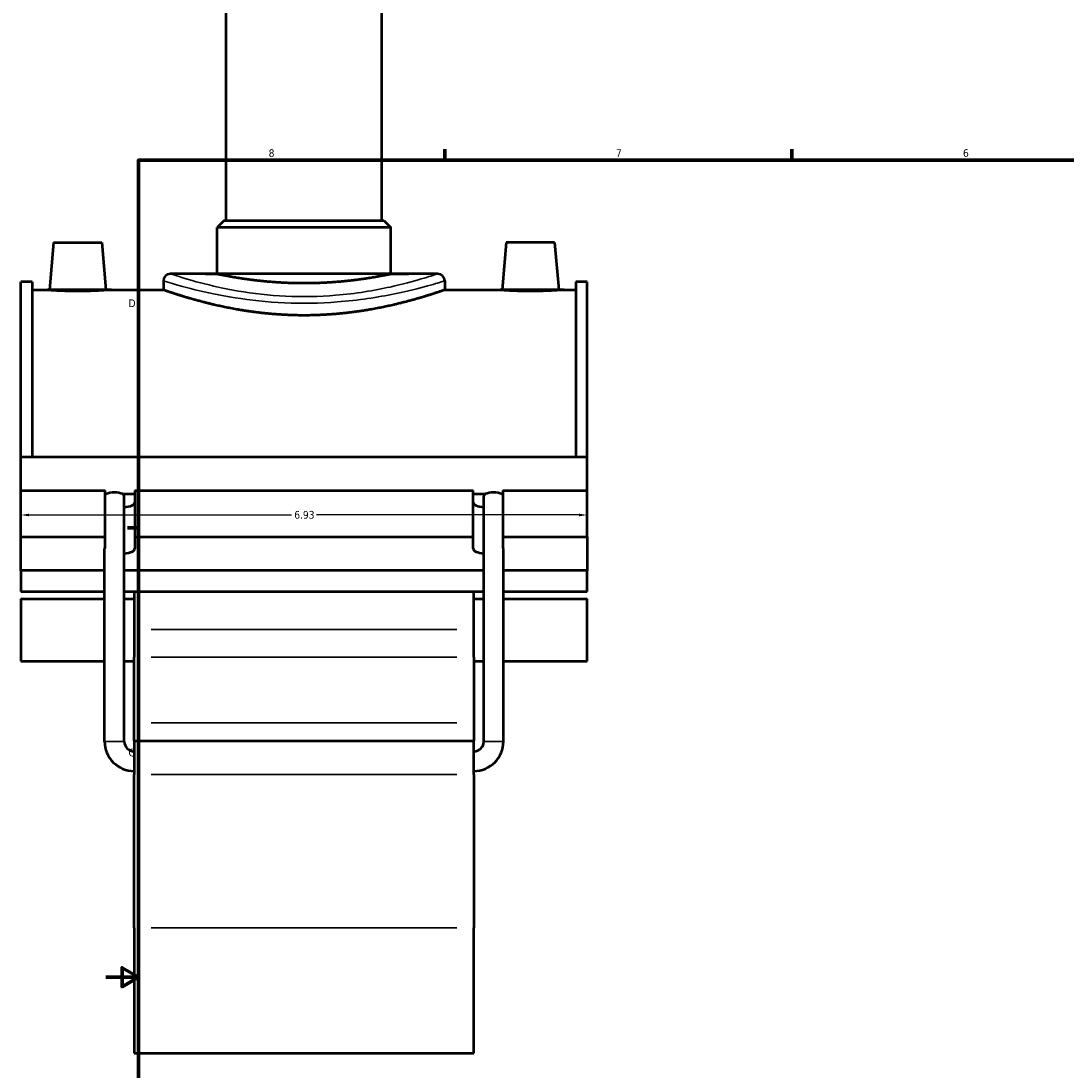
# Model space of a CAD drawing. Header units: inches. Extents: x -0.9 to 49.3, y -1.4 to 48.
# Tile 2 of 9: x -0.9 to 11.9, y 9.9 to 22.7. Entities that reach past the tile are written whole.
import ezdxf

# ---------------------------------------------------------------- set-up
doc = ezdxf.new("R2010")
doc.units = ezdxf.units.IN
doc.header["$MEASUREMENT"] = 0
for name, color, linetype, lineweight in [('Border (ANSI)', 7, 'Continuous', 70), ('Dimension (ANSI)', 7, 'Continuous', 25), ('Visible (ANSI)', 7, 'Continuous', 50), ('Visible Narrow (ANSI)', 7, 'Continuous', 35)]:
    doc.layers.add(name, color=color, linetype=linetype, lineweight=lineweight)
doc.styles.add('Note Text (ANSI)', font='tahoma.ttf')
doc.dimstyles.new('Default (ANSI)', dxfattribs={"dimtxt": 0.094488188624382, "dimasz": 0.0984251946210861, "dimexe": 0.125, "dimexo": 0.0625, "dimgap": 0.031496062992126, "dimtad": 0, "dimtih": 1, "dimtoh": 1, "dimrnd": 1e-08, "dimzin": 4, "dimdsep": 46, "dimtxsty": 'Note Text (ANSI)', "dimcen": 0.09, "dimdle": 0.3937007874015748, "dimclrd": 256, "dimclre": 256, "dimclrt": 5, "dimadec": 0, "dimazin": 1, "dimtfac": 1, "dimtofl": 0, "dimtmove": 0, "dimatfit": 3, "dimfxl": 1, "dimtolj": 1, "dimtzin": 4, "dimlwd": -1, "dimlwe": -1, "dimarcsym": 0})

# ---------------------------------------------------------------- blocks, each defined once
blk = doc.blocks.new('Borders Default Border')
at = {"layer": 'Border (ANSI)'}
for p, q in [((4.250000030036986, 21.00000006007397), (4.250000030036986, 21.13448766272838)), ((8.500000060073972, 21.00000006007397), (8.500000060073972, 21.13448766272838)), ((0.4999999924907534, 16.49999993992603), (0.3655118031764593, 16.49999993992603))]:
    blk.add_line(p, q, dxfattribs=at)
at = {"layer": 'Border (ANSI)', "flags": 128}
for points in [[(0.4999999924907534, 0.9999999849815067), (0.4999999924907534, 21.00000006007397), (33.49999855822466, 21.00000006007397), (33.49999855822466, 0.9999999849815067), (0.4999999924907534, 0.9999999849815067)], [(0.1000000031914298, 11.0000002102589), (0.4999999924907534, 11.0000002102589), (0.3000000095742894, 11.11546989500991), (0.3000000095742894, 10.88452977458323), (0.4999999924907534, 11.0000002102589)]]:
    blk.add_lwpolyline(points, dxfattribs=at)
at = {"layer": 'Border (ANSI)', "color": 5, "true_color": 0x0000ff, "char_height": 0.0944881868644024, "attachment_point": 7, "style": 'Note Text (ANSI)'}
for s, insert in [('8', (2.09415882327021, 21.03785602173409)), ('7', (6.345746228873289, 21.04)), ('6', (10.59483913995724, 21.03800916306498)), ('D', (0.378138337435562, 19.2027559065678)), ('C', (0.3779006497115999, 13.70107135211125))]:
    blk.add_mtext(s, dxfattribs=dict(at, insert=insert))
blk = doc.blocks.new('*D9')
at = {"layer": 'Defpoints', "color": 0, "transparency": 16777216}
for p in [(-0.9381682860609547, 16.6579579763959), (5.991831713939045, 16.65795797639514), (5.991831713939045, 16.65795797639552)]:
    blk.add_point(p, dxfattribs=at)
at = {"layer": 'Dimension (ANSI)', "transparency": 16777216}
for p, q in [((-0.8397430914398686, 16.65795797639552), (2.375623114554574, 16.65795797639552)), ((5.893406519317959, 16.65795797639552), (2.678040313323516, 16.65795797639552))]:
    blk.add_line(p, q, dxfattribs=at)
for points in [[(-0.8397430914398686, 16.67436217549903), (-0.8397430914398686, 16.641553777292), (-0.9381682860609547, 16.65795797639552)], [(5.893406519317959, 16.67436217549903), (5.893406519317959, 16.641553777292), (5.991831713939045, 16.65795797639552)]]:
    blk.add_solid(points, dxfattribs=at)
at = {"layer": 'Dimension (ANSI)', "color": 5, "transparency": 16777216, "insert": (2.4071191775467, 16.70716925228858), "char_height": 0.094488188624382, "attachment_point": 1, "style": 'Note Text (ANSI)'}
blk.add_mtext('\\A1;6.93', dxfattribs=at)

msp = doc.modelspace()

# ---------------------------------------------------------------- linework, layer by layer
at = {"layer": 'Visible (ANSI)'}
for p, q in [((1.575400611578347, 20.26219800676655), (1.575400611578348, 24.03786336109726)), ((3.478262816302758, 20.26219800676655), (3.47826281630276, 24.03786336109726)), ((1.549569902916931, 20.26219800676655), (1.463467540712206, 20.17609564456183)), ((1.549569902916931, 20.26219800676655), (3.504093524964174, 20.26219800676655)), ((3.504093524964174, 20.26219800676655), (3.590195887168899, 20.17609564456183)), ((3.590195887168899, 20.17609564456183), (1.463467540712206, 20.17609564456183)), ((1.463467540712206, 19.6093932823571), (1.463467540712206, 20.17609564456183)), ((3.590195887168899, 19.6093932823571), (3.590195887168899, 20.17609564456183)), ((-0.5404438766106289, 19.99146572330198), (-0.5910460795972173, 19.41307989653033)), ((-0.5404438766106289, 19.99146572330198), (0.0501073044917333, 19.99146572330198)), ((0.0501073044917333, 19.99146572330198), (0.1007095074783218, 19.41307989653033)), ((5.003556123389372, 19.99146572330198), (4.952953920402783, 19.41307989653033)), ((5.594107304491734, 19.99146572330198), (5.003556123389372, 19.99146572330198)), ((5.594107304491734, 19.99146572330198), (5.644709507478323, 19.41307989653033)), ((1.463467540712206, 19.6093932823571), (0.8908868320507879, 19.6093932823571)), ((4.162776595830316, 19.6093932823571), (3.590195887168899, 19.6093932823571)), ((-0.9381682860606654, 17.36819942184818), (-0.9381682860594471, 19.51123658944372)), ((-0.7995682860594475, 19.51123658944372), (-0.9381682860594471, 19.51123658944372)), ((-0.7995682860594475, 19.51123658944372), (-0.7995682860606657, 17.36819942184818)), ((-0.7995682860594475, 19.41307989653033), (-0.5910460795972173, 19.41307989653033)), ((0.1007095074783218, 19.41307989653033), (0.8047844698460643, 19.41307989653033)), ((0.8047844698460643, 19.52329092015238), (0.8047844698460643, 19.41307989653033)), ((4.24887895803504, 19.52329092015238), (4.24887895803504, 19.41307989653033)), ((4.24887895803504, 19.41307989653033), (4.952953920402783, 19.41307989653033)), ((5.644709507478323, 19.41307989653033), (5.853231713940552, 19.41307989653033)), ((5.853231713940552, 19.51123658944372), (5.853231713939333, 17.36819942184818)), ((5.991831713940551, 19.51123658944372), (5.853231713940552, 19.51123658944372)), ((5.991831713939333, 17.36819942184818), (5.991831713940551, 19.51123658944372)), ((-0.9381682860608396, 17.36819942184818), (5.99183171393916, 17.36819942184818)), ((-0.9381682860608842, 16.95633303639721), (-0.9381682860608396, 17.36819942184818)), ((5.991831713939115, 16.95633303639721), (5.99183171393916, 17.36819942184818)), ((-0.938168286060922, 16.95633303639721), (0.09376675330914, 16.95633303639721)), ((-0.9381682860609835, 16.3899647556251), (-0.938168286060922, 16.95633303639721)), ((0.0937667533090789, 16.3899647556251), (0.09376675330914, 16.95633303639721)), ((0.093766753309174, 16.91510479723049), (0.1076328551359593, 16.91510479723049)), ((0.3029305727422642, 16.91510479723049), (0.4553966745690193, 16.91510479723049)), ((0.3258250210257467, 13.8867716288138), (0.3258250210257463, 16.88938008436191)), ((0.4553966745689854, 16.95633303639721), (0.4553966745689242, 16.3899647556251)), ((0.4553966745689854, 16.95633303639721), (4.598266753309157, 16.95633303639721)), ((4.598266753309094, 16.3899647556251), (4.598266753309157, 16.95633303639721)), ((4.598266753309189, 16.91510479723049), (4.750732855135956, 16.91510479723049)), ((4.727838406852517, 13.8867716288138), (4.727838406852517, 16.88938008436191)), ((4.946030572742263, 16.91510479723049), (4.959896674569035, 16.91510479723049)), ((4.959896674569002, 16.95633303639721), (4.95989667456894, 16.3899647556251)), ((4.959896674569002, 16.95633303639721), (5.991831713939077, 16.95633303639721)), ((5.991831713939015, 16.3899647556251), (5.991831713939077, 16.95633303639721)), ((-0.9381682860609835, 16.3899647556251), (0.0937667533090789, 16.3899647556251)), ((-0.9381682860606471, 15.97768236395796), (-0.9381682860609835, 16.3899647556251)), ((0.093766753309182, 16.26464229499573), (0.0937667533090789, 16.3899647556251)), ((0.4553966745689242, 16.3899647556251), (0.4553966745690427, 16.2456659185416)), ((0.4553966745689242, 16.3899647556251), (4.598266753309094, 16.3899647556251)), ((4.598266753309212, 16.2456659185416), (4.598266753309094, 16.3899647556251)), ((4.95989667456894, 16.3899647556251), (4.959896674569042, 16.26464229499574)), ((4.95989667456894, 16.3899647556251), (5.991831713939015, 16.3899647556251)), ((5.991831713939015, 16.3899647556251), (5.991831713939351, 15.97768236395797)), ((0.0847384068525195, 13.8867716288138), (0.0847384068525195, 16.24798254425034)), ((4.968925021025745, 13.8867716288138), (4.968925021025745, 16.24798254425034)), ((0.0847384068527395, 15.97768236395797), (-0.9381682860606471, 15.97768236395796)), ((-0.9381682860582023, 15.97768236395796), (-0.9381682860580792, 15.72019545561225)), ((4.727838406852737, 15.97768236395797), (0.325825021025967, 15.97768236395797)), ((5.991831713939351, 15.97768236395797), (4.968925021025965, 15.97768236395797)), ((5.99183171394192, 15.72019545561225), (5.991831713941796, 15.97768236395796)), ((-0.9381682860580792, 15.72019545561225), (0.0847384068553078, 15.72019545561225)), ((0.3258250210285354, 15.72019545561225), (4.727838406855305, 15.72019545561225)), ((0.447831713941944, 15.72019545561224), (0.4478317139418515, 15.25632863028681)), ((4.60583171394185, 15.25632863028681), (4.605831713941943, 15.72019545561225)), ((4.968925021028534, 15.72019545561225), (5.99183171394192, 15.72019545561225)), ((-0.9381682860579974, 15.63097308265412), (-0.9381682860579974, 14.86929834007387)), ((-0.9381682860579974, 15.63097308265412), (0.0847384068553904, 15.63097308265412)), ((0.3258250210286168, 15.63097308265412), (0.4478317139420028, 15.63097308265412)), ((4.605831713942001, 15.63097308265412), (4.727838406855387, 15.63097308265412)), ((4.968925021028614, 15.63097308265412), (5.991831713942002, 15.63097308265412)), ((5.991831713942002, 14.86929834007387), (5.991831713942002, 15.63097308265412)), ((0.4478317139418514, 15.25632863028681), (0.4478317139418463, 14.91861726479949)), ((4.605831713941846, 14.91861726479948), (4.60583171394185, 15.2563286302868)), ((0.4478317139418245, 14.11525599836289), (0.4478317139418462, 14.91861726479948)), ((4.605831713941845, 14.91861726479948), (4.605831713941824, 14.11525599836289)), ((-0.9381682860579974, 14.86929834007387), (0.0847384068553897, 14.86929834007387)), ((0.3258250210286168, 14.86929834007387), (0.4478317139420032, 14.86929834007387)), ((4.605831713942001, 14.86929834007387), (4.727838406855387, 14.86929834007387)), ((4.968925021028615, 14.86929834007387), (5.991831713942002, 14.86929834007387)), ((0.4478317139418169, 13.8939184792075), (0.4478317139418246, 14.11525599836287)), ((4.605831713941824, 14.11525599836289), (4.605831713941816, 13.8939184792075)), ((0.4478317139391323, 13.8939184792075), (0.4478317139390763, 13.4808643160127)), ((0.4478317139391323, 13.8939184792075), (4.605831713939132, 13.8939184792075)), ((4.605831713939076, 13.4808643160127), (4.605831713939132, 13.8939184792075)), ((0.4478317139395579, 11.60424469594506), (0.4478317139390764, 13.4808643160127)), ((4.605831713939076, 13.4808643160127), (4.605831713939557, 11.60424469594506)), ((0.4478317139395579, 11.60424469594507), (0.4478317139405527, 10.07097359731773)), ((4.605831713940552, 10.07097359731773), (4.605831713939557, 11.60424469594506)), ((0.4478317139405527, 10.07097359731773), (4.605831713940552, 10.07097359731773))]:
    msp.add_line(p, q, dxfattribs=at)
for centre, radius, start, end in [((0.8908868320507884, 19.52329092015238), 0.0861023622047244, 90, 180), ((4.162776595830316, 19.52329092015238), 0.0861023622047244, 0, 90), ((0.4478317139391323, 13.8867716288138), 0.3630933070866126, 180, 270), ((0.4478317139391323, 13.8867716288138), 0.1220066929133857, 180, 270), ((4.605831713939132, 13.8867716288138), 0.3630933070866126, 270, 0), ((4.605831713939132, 13.8867716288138), 0.1220066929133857, 270, 0)]:
    msp.add_arc(centre, radius, start, end, dxfattribs=at)
for centre, major_axis, ratio, start_param, end_param in [((0.2052817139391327, 16.88938008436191), (0.1205433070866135, 0), 0.3639702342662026, 2.515072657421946, 2.752102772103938), ((0.2052817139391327, 16.88938008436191), (-0.1205433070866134, 0), 0.363970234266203, 3.768112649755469, 5.656665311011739), ((0.2052817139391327, 16.88938008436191), (0.1205433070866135, 0), 0.3639702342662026, 0, 0.6265199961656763), ((4.84838171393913, 16.88938008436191), (0.1205433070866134, 0), 0.363970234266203, 2.515072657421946, 3.141592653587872), ((4.84838171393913, 16.88938008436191), (-0.1205433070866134, 0), 0.363970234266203, 3.768112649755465, 5.65666531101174), ((4.84838171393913, 16.88938008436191), (0.1205433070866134, 0), 0.363970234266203, 0.3894898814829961, 0.6265199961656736), ((0.2745817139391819, 16.81203419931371), (0.1808149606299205, -3e-16), 0.3420201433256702, 4.999728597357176, 6.283185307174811), ((4.779081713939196, 16.81203419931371), (-0.1808149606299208, 1.95e-14), 0.3420201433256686, 0, 1.283456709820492), ((0.2052817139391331, 16.24798254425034), (0.1205433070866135, 0), 0.3639702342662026, 2.75210277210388, 3.141592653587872), ((0.2745817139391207, 16.2456659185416), (0.1808149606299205, -3e-16), 0.3420201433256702, 4.999728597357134, 6.28318530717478), ((4.779081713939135, 16.2456659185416), (-0.1808149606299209, 1.94e-14), 0.3420201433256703, 0, 1.283456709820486), ((4.84838171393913, 16.24798254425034), (0.1205433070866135, 0), 0.3639702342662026, 0, 0.389489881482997)]:
    msp.add_ellipse(centre, major_axis=major_axis, ratio=ratio, start_param=start_param, end_param=end_param, dxfattribs=at)
for points, knots in [([(3.590195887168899, 19.6093932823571), (3.590195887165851, 19.60939328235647), (3.583767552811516, 19.60804079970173), (3.556760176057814, 19.60251527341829), (3.536187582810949, 19.59834576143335), (3.481865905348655, 19.58785913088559), (3.448073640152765, 19.5815426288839), (3.370061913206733, 19.56796641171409), (3.325837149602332, 19.56071999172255), (3.231647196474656, 19.54669144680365), (3.178431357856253, 19.53941373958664), (3.062494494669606, 19.52572380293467), (2.999775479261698, 19.51932561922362), (2.868840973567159, 19.5086737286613), (2.800517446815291, 19.50442196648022), (2.662999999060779, 19.49878164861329), (2.59380462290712, 19.49739746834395), (2.459858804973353, 19.49739746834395), (2.390663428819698, 19.49878164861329), (2.253145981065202, 19.50442196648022), (2.184822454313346, 19.5086737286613), (2.05388794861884, 19.51932561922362), (1.991168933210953, 19.52572380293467), (1.875232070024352, 19.53941373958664), (1.822016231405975, 19.54669144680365), (1.727826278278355, 19.56071999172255), (1.683601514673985, 19.56796641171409), (1.605589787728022, 19.5815426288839), (1.571797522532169, 19.58785913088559), (1.517475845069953, 19.59834576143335), (1.496903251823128, 19.60251527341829), (1.469895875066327, 19.60804079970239), (1.463467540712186, 19.6093932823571), (1.463467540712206, 19.6093932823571)], [4.082533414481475, 4.082533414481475, 4.08253341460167, 4.08253341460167, 4.59283320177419, 4.59283320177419, 5.103132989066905, 5.103132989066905, 5.613432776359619, 5.613432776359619, 6.123732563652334, 6.123732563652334, 6.634066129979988, 6.634066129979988, 7.144399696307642, 7.144399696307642, 7.654733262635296, 7.654733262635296, 8.165066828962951, 8.165066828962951, 8.675400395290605, 8.675400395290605, 9.185733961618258, 9.185733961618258, 9.696067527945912, 9.696067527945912, 10.20640109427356, 10.20640109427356, 10.71670088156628, 10.71670088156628, 11.22700066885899, 11.22700066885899, 11.73730045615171, 11.73730045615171, 12.24760024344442, 12.24760024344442, 12.24760024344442, 12.24760024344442]), ([(0.1007095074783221, 19.41307989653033), (0.1007095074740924, 19.41307989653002), (0.0920574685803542, 19.41244236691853), (0.0568500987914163, 19.41013441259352), (0.0302948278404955, 19.40849663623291), (-0.0310486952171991, 19.40541394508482), (-0.069942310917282, 19.40376869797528), (-0.1552374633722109, 19.4014452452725), (-0.201640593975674, 19.40080090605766), (-0.2886959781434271, 19.40080090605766), (-0.3350991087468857, 19.4014452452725), (-0.4203942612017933, 19.40376869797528), (-0.4592878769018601, 19.40541394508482), (-0.5206313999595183, 19.40849663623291), (-0.5471866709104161, 19.41013441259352), (-0.5823940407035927, 19.41244236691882), (-0.5910460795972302, 19.41307989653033), (-0.5910460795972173, 19.41307989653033)], [1.326253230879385, 1.326253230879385, 1.32625323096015, 1.32625323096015, 1.657698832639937, 1.657698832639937, 1.989144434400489, 1.989144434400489, 2.32082544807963, 2.32082544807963, 2.652506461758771, 2.652506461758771, 2.984187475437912, 2.984187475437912, 3.315868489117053, 3.315868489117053, 3.647314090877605, 3.647314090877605, 3.978759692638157, 3.978759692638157, 3.978759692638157, 3.978759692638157]), ([(4.24887895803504, 19.41307989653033), (4.248878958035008, 19.41307989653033), (4.238344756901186, 19.40935005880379), (4.194306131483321, 19.39415494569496), (4.160814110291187, 19.38269920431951), (4.072648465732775, 19.35387475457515), (4.017904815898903, 19.33650461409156), (3.891789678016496, 19.29908278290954), (3.820408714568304, 19.27906467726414), (3.668553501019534, 19.24017216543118), (3.582734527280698, 19.21989680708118), (3.395615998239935, 19.18154663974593), (3.29431615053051, 19.16351072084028), (3.082497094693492, 19.13333009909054), (2.971791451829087, 19.12119457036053), (2.748538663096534, 19.10504447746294), (2.635987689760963, 19.10104705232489), (2.41767573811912, 19.10104705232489), (2.305124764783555, 19.10504447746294), (2.081871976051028, 19.12119457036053), (1.971166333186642, 19.13333009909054), (1.759347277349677, 19.16351072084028), (1.658047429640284, 19.18154663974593), (1.470928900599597, 19.21989680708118), (1.385109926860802, 19.24017216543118), (1.233254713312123, 19.27906467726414), (1.161873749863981, 19.29908278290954), (1.035758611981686, 19.33650461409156), (0.981014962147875, 19.35387475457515), (0.8928493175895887, 19.38269920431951), (0.8593572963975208, 19.39415494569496), (0.8153186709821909, 19.40935005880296), (0.8047844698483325, 19.41307989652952), (0.8047844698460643, 19.41307989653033)], [6.65223044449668, 6.65223044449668, 6.65223044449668, 6.65223044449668, 7.483519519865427, 7.483519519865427, 8.314808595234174, 8.314808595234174, 9.14609767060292, 9.14609767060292, 9.977386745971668, 9.977386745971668, 10.80915528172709, 10.80915528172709, 11.64092381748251, 11.64092381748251, 12.47269235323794, 12.47269235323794, 13.30446088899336, 13.30446088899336, 14.13622942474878, 14.13622942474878, 14.96799796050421, 14.96799796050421, 15.79976649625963, 15.79976649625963, 16.63153503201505, 16.63153503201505, 17.4628241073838, 17.4628241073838, 18.29411318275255, 18.29411318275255, 19.12540225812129, 19.12540225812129, 19.95669133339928, 19.95669133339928, 19.95669133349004, 19.95669133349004]), ([(5.644709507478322, 19.41307989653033), (5.644709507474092, 19.41307989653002), (5.636057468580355, 19.41244236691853), (5.600850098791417, 19.41013441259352), (5.574294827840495, 19.40849663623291), (5.5129513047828, 19.40541394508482), (5.474057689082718, 19.40376869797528), (5.38876253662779, 19.4014452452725), (5.342359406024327, 19.40080090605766), (5.298831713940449, 19.40080090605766), (5.255304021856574, 19.40080090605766), (5.208900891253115, 19.4014452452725), (5.123605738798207, 19.40376869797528), (5.08471212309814, 19.40541394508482), (5.023368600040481, 19.40849663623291), (4.996813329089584, 19.41013441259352), (4.961605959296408, 19.41244236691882), (4.95295392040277, 19.41307989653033), (4.952953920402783, 19.41307989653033)], [3.978759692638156, 3.978759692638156, 3.978759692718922, 3.978759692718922, 4.310205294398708, 4.310205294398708, 4.64165089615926, 4.64165089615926, 4.973331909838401, 4.973331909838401, 5.305012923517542, 5.305012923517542, 5.305012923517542, 5.636693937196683, 5.636693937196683, 5.968374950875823, 5.968374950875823, 6.299820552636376, 6.299820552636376, 6.631266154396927, 6.631266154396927, 6.631266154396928, 6.631266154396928])]:
    msp.add_open_spline(points, degree=3, knots=knots, dxfattribs=at)
at = {"layer": 'Visible Narrow (ANSI)'}
for p, q in [((4.397931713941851, 15.25632863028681), (0.6557317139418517, 15.25632863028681)), ((0.6557317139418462, 14.91861726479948), (4.397931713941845, 14.91861726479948)), ((0.6557317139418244, 14.11525599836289), (4.397931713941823, 14.11525599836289)), ((0.324340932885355, 13.8867716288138), (0.0862224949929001, 13.8867716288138)), ((4.729322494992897, 13.8867716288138), (4.967440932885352, 13.8867716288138)), ((0.6557317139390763, 13.4808643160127), (4.397931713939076, 13.4808643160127)), ((0.6557317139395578, 11.60424469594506), (4.397931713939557, 11.60424469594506))]:
    msp.add_line(p, q, dxfattribs=at)
for points, knots in [([(4.16269636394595, 19.60931610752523), (4.162715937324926, 19.60933498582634), (4.157764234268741, 19.60772442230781), (4.120827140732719, 19.59557618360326), (4.057229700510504, 19.57456423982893), (3.864839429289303, 19.51789243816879), (3.734733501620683, 19.48212679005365), (3.388720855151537, 19.40583762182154), (3.159146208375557, 19.36682993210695), (2.713988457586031, 19.33004807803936), (2.504318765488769, 19.32614347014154), (2.097928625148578, 19.34583495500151), (1.901562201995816, 19.36903685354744), (1.54815464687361, 19.42895631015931), (1.390951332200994, 19.46532109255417), (1.113278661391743, 19.53805018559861), (1.003174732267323, 19.57298036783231), (0.9086602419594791, 19.60341780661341), (0.8910244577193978, 19.60926020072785), (0.8909608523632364, 19.60932179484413)], [19.94187574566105, 19.94187574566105, 19.94187574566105, 19.94187574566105, 20.51106522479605, 20.51106522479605, 22.05272163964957, 22.05272163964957, 23.63077956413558, 23.63077956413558, 25.58537660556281, 25.58537660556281, 27.17242608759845, 27.17242608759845, 28.75114710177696, 28.75114710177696, 30.3299792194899, 30.3299792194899, 32.16734250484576, 32.16734250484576, 33.23645436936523, 33.23645436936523, 33.23645436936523, 33.23645436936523]), ([(0.8048623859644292, 19.52322063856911), (0.8049293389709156, 19.52316008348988), (0.823493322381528, 19.51741624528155), (0.922982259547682, 19.48749225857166), (1.038881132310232, 19.45315131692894), (1.331168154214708, 19.38164909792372), (1.496645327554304, 19.34589775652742), (1.868653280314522, 19.2869890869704), (2.075354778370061, 19.26417858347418), (2.503133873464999, 19.24481927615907), (2.723838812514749, 19.24865801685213), (3.192425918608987, 19.28481939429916), (3.434083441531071, 19.32316905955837), (3.798307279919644, 19.39817129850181), (3.935260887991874, 19.43333361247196), (4.137776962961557, 19.48904941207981), (4.204721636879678, 19.50970690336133), (4.243602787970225, 19.52165021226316), (4.248815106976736, 19.52323360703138), (4.248794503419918, 19.52321504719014)], [-33.23645436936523, -33.23645436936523, -33.23645436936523, -33.23645436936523, -32.16734250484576, -32.16734250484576, -30.3299792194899, -30.3299792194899, -28.75114710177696, -28.75114710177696, -27.17242608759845, -27.17242608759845, -25.58537660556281, -25.58537660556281, -23.63077956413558, -23.63077956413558, -22.05272163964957, -22.05272163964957, -20.51106522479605, -20.51106522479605, -19.94187574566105, -19.94187574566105, -19.94187574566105, -19.94187574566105])]:
    msp.add_open_spline(points, degree=3, knots=knots, dxfattribs=at)

# ---------------------------------------------------------------- block references
msp.add_blockref('Borders Default Border', (0, 0))

# ---------------------------------------------------------------- dimensions: what is measured, and where the dimension line sits
at = {"layer": 'Dimension (ANSI)'}
dim = msp.add_linear_dim(base=(5.991831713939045, 16.65795797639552), p1=(-0.9381682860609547, 16.6579579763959), p2=(5.991831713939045, 16.65795797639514), dimstyle='Default (ANSI)', override={"dimgap": 0.031496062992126, "dimtih": 0, "dimtoh": 0, "dimdec": 2, "dimse1": 1, "dimse2": 1, "dimtol": 0, "dimlim": 0, "dimtp": 0, "dimtm": 0, "dimtdec": 2, "dimatfit": 1}, dxfattribs=at)
dim.commit()
dim.dimension.update_dxf_attribs({"geometry": '*D9', "text_midpoint": (2.526831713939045, 16.65795797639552), "dimtype": 160})

doc.saveas('drawing.dxf')
